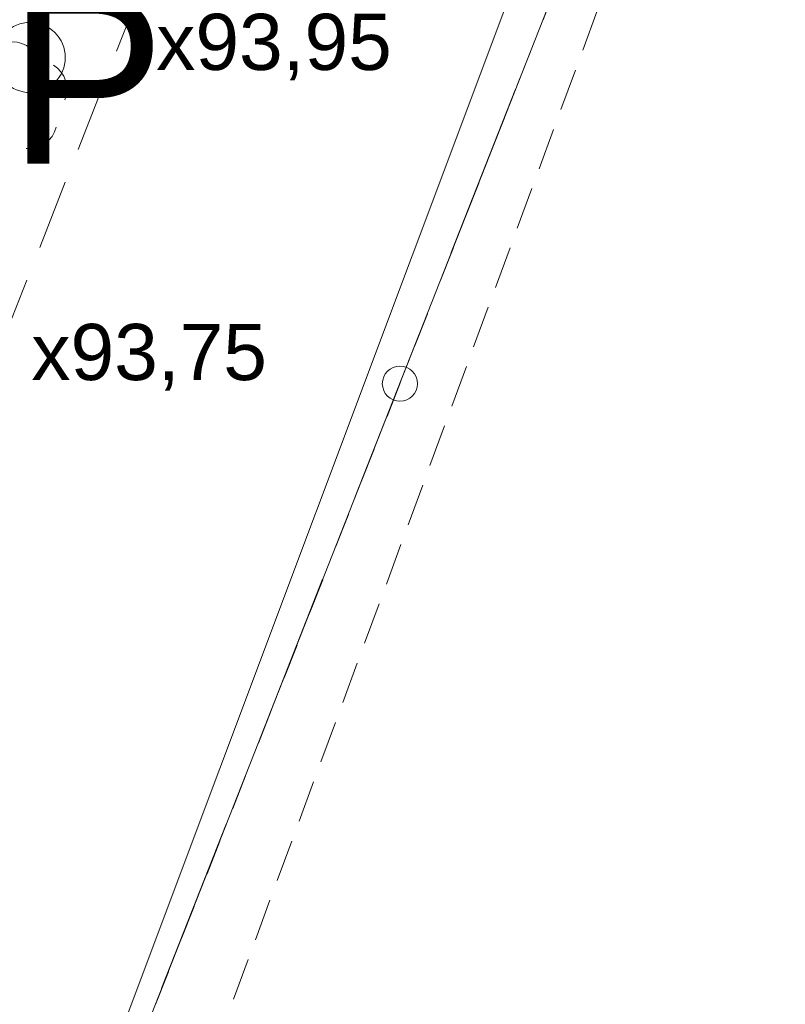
# Model space of a CAD drawing. Header units: metres. Extents: x 6541766 to 6542290, y 5894743 to 5895338.
# Tile 48 of 78: x 6541964 to 6541975, y 5895214 to 5895228. Entities that reach past the tile are written whole.
import ezdxf

# ---------------------------------------------------------------- set-up
doc = ezdxf.new("R2010")
doc.units = ezdxf.units.M
for name, pattern in [('0.5_0.5', [1, 0.5, -0.5]), ('1.0_0.5', [1.5, 1, -0.5]), ('2', [0.9, 0.6, -0.3]), ('DASHED', [0.75, 0.5, -0.25])]:
    doc.linetypes.add(name, pattern=pattern)
for name, color, linetype in [('219-działka ewidencyjna', 7, 'Continuous'), ('zadrzewienie  zakrzewienie', 7, 'Continuous'), ('Zakres', 7, 'Continuous')]:
    doc.layers.add(name, color=color, linetype=linetype)
for name, color, linetype, lineweight in [('A-OPIS', 4, 'Continuous', 20), ('A-OZNACZENIA', 7, 'Continuous', 15), ('A-PZT', 4, 'Continuous', 9), ('IE - podklad', 8, 'Continuous', 9)]:
    doc.layers.add(name, color=color, linetype=linetype, lineweight=lineweight)
doc.styles.add('MtXpl_Arial35', font='arial.ttf', dxfattribs={"height": 0.2})
doc.styles.add('MtXpl_Arial36', font='arial.ttf', dxfattribs={"height": 0.2})
doc.styles.add('MtXpl_Arial54', font='arial.ttf', dxfattribs={"height": 0.2})

# ---------------------------------------------------------------- blocks, each defined once
blk = doc.blocks.new('blok - podklad szary rfqfqw')
at = {"color": 8, "linetype": 'Continuous', "lineweight": 9}
for centre, radius in [((6541963.996, 5895227.616), 0.5), ((6541969.26, 5895222.97), 0.25)]:
    blk.add_circle(centre, radius, dxfattribs=at)
for centre, start, end in [((6541963.74, 5895227.44), 49.272, 130.728), ((6541964.12, 5895227.164), 337.452, 58.692), ((6541963.975, 5895226.716), 265.129, 346.779)]:
    blk.add_arc(centre, 0.4, start, end, dxfattribs=at)
at = {"layer": '219-działka ewidencyjna', "color": 8, "linetype": '0.5_0.5', "lineweight": 9}
for p, q in [((6541982.464, 5895256.534), (6541969.26, 5895222.97)), ((6541969.26, 5895222.97), (6541963.369, 5895207.996))]:
    blk.add_line(p, q, dxfattribs=at)
at = {"layer": 'A-OZNACZENIA', "color": 8, "linetype": 'DASHED', "lineweight": 9, "ltscale": 5}
blk.add_line((6541990.13, 5895276.02), (6541927.31, 5895116.37), dxfattribs=at)
at = {"layer": 'A-PZT', "color": 8, "lineweight": 9}
for p, q in [((6541964.081, 5895209.818), (6541990.13, 5895276.02)), ((6541985.928, 5895268.774), (6541963.854, 5895209.909)), ((6541985.928, 5895268.774), (6541963.858, 5895209.92))]:
    blk.add_line(p, q, dxfattribs=at)
at = {"layer": 'zadrzewienie  zakrzewienie', "color": 8, "linetype": '1.0_0.5', "lineweight": 9}
blk.add_line((6541960.85, 5895216.53), (6541986.23, 5895281.35), dxfattribs=at)
at = {"layer": 'Zakres', "color": 8, "linetype": '2', "lineweight": 9}
blk.add_line((6541965.96, 5895211.67), (6541999.83, 5895303.74), dxfattribs=at)
blk.add_line((6541965.96, 5895211.67), (6541999.83, 5895303.74), dxfattribs=at)
blk.add_line((6541965.96, 5895211.67), (6541999.83, 5895303.74), dxfattribs=at)
blk.add_line((6541965.96, 5895211.67), (6541999.83, 5895303.74), dxfattribs=at)
at = {"layer": 'A-OPIS', "color": 8, "lineweight": 9}
for s, height, style, p in [('60MP', 2.4, 'MtXpl_Arial54', (6541957.161, 5895226.102)), ('x93,95', 0.8, 'MtXpl_Arial35', (6541965.79, 5895227.438)), ('x93,75', 0.8, 'MtXpl_Arial36', (6541964.012, 5895223.021))]:
    blk.add_text(s, height=height, dxfattribs=dict(at, style=style)).set_placement(p)

msp = doc.modelspace()

# ---------------------------------------------------------------- block references
at = {"layer": 'IE - podklad'}
msp.add_blockref('blok - podklad szary rfqfqw', (0, 0), dxfattribs=at)

doc.saveas('drawing.dxf')
